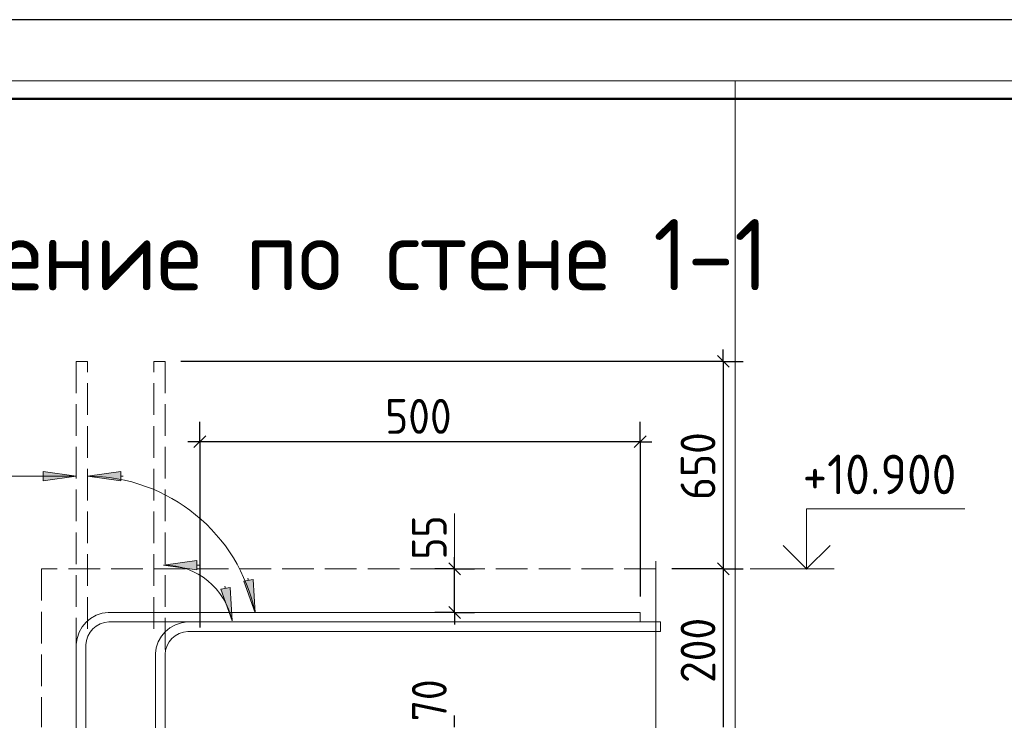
# Model space of a CAD drawing. Header units: millimetres. Extents: x 0 to 50412, y -12 to 35652.
# Tile 10 of 24: x 6057 to 13518, y 30330 to 35640. Entities that reach past the tile are written whole.
import ezdxf

# ---------------------------------------------------------------- set-up
doc = ezdxf.new("R2010")
doc.units = ezdxf.units.MM
doc.linetypes.add('______2', pattern=[324, 240, -84])
for name, color, linetype, lineweight in [('Standard', 7, 'Continuous', 25), ('ЖБ Перекрытие верхний уровень', 7, 'Continuous', 35), ('Заголовок чертежа', 7, 'Continuous', 25), ('Примечания', 7, 'Continuous', 13)]:
    doc.layers.add(name, color=color, linetype=linetype, lineweight=lineweight)
doc.layers.add('Размерная выноска', color=7, linetype='Continuous')
doc.layers.add('Стена фоновая арматура Х1', color=7, linetype='______2', true_color=0xa0a0a0)
doc.styles.add('ISOCPEUR', font='txt')

msp = doc.modelspace()

# ---------------------------------------------------------------- hatches: boundary and pattern name
at = {"layer": 'Примечания', "linetype": 'Continuous', "lineweight": 13, "transparency": 33554687}
for points in [[(6234.2, 32144.4), (6486.2, 32180.4), (6234.2, 32216.4)], [(6822.2, 32216.4), (6570.2, 32180.4), (6822.2, 32144.4)], [(7399.7, 31542.4), (7147.7, 31506.4), (7399.7, 31470.4)]]:
    msp.add_hatch(color=7, dxfattribs=at).paths.add_polyline_path(points)
for points in [[(7650.9, 31337.5), (7666.3, 31083.4), (7580.4, 31323)], [(7825.5, 31398.2), (7840.9, 31144.1), (7755, 31383.7)]]:
    msp.add_hatch(color=7, dxfattribs=at).paths.add_polyline_path(points, flags=16)

# ---------------------------------------------------------------- linework, layer by layer
at = {"layer": 'Standard', "color": 254, "linetype": 'Continuous', "lineweight": 13, "true_color": 0xc4c4ff, "transparency": 33554687}
msp.add_line((11478.2, 23597.4), (11478.2, 35176.2), dxfattribs=at)
at = {"layer": 'Standard', "color": 7, "linetype": 'Continuous', "lineweight": -3, "transparency": 33554687}
for p, q in [((11389.1, 33050.4), (11389.1, 33140.4)), ((11389.1, 33050.4), (7278.2, 33050.4)), ((11389.1, 33050.4), (11239.1, 33050.4)), ((11389.1, 33050.4), (11539.1, 33050.4)), ((7422.2, 32441.7), (7422.2, 32591.7)), ((10758.2, 32441.7), (10758.2, 32591.7)), ((7422.2, 32441.7), (7332.2, 32441.7)), ((7422.2, 32441.7), (7422.2, 32291.7)), ((7422.2, 32441.7), (7422.2, 31034.5)), ((10758.2, 32441.7), (7422.2, 32441.7)), ((10758.2, 32441.7), (10758.2, 32291.7)), ((10758.2, 32441.7), (10758.2, 31267.5)), ((10758.2, 32441.7), (10848.2, 32441.7)), ((9353, 31477.5), (9353, 31567.5)), ((9353, 31477.5), (9203, 31477.5)), ((9353, 31477.5), (9503, 31477.5)), ((9353, 31477.5), (9353, 31477.5)), ((11389.1, 31477.5), (11239.1, 31477.5)), ((11389.1, 31477.5), (11539.1, 31477.5)), ((11389.1, 31477.5), (11389.1, 30277.5)), ((9353, 31147.5), (9203, 31147.5)), ((9353, 31147.5), (9503, 31147.5)), ((9353, 31147.5), (9353, 31147.5)), ((9353, 31147.5), (9353, 31057.5)), ((9353, 30277.5), (9353, 30367.5))]:
    msp.add_line(p, q, dxfattribs=at)
at = {"layer": 'Standard', "color": 7, "linetype": 'Continuous', "lineweight": 25, "transparency": 33554687}
for p, q in [((11344.1, 33095.4), (11434.1, 33005.4)), ((7467.2, 32486.7), (7377.2, 32396.7)), ((10803.2, 32486.7), (10713.2, 32396.7)), ((9398, 31432.5), (9308, 31522.5)), ((11344.1, 31522.5), (11434.1, 31432.5)), ((9398, 31102.5), (9308, 31192.5))]:
    msp.add_line(p, q, dxfattribs=at)
at = {"layer": 'Standard', "color": 7, "linetype": 'Continuous', "lineweight": 13, "transparency": 33554687}
for p, q in [((9353, 31477.5), (9353, 31897.5)), ((11593.1, 31477.5), (12229.1, 31477.5))]:
    msp.add_line(p, q, dxfattribs=at)
at = {"layer": 'Standard', "color": 7, "linetype": 'Continuous', "lineweight": 25, "transparency": 33554687}
msp.add_lwpolyline([(0, 0), (50400, 0), (50400, 35640), (0, 35640), (0, 0)], close=True, dxfattribs=at)
at = {"layer": 'Standard', "color": 7, "linetype": 'Continuous', "lineweight": 13, "transparency": 33554687}
for points in [[(24212.4, 35176.2), (0, 35176.2), (0, 23597.4), (24212.4, 23597.4), (24212.4, 35176.2)], [(12019.9, 31477.5), (12019.9, 31933.5), (13219.9, 31933.5)]]:
    msp.add_lwpolyline(points, dxfattribs=at)
at = {"layer": 'Standard', "color": 7, "linetype": 'Continuous', "lineweight": 50, "transparency": 33554687}
msp.add_lwpolyline([(2400, 35040), (49800, 35040), (49800, 600), (2400, 600), (2400, 35040)], close=True, dxfattribs=at)
at = {"layer": 'Standard', "color": 7, "linetype": 'Continuous', "lineweight": -3, "transparency": 33554687}
for points in [[(11389.1, 33050.4), (11389.1, 31880), (11389.1, 31880), (11389.1, 31477.5)], [(9353, 31147.5), (9353, 31427.7), (9353, 31427.7), (9353, 31477.5)], [(11389.1, 31477.5), (11368.7, 31477.5), (11368.7, 31477.5), (11368.7, 31477.5), (11368.7, 31477.5), (11368.7, 31477.5), (11368.7, 31477.5), (11368.7, 31477.5), (11368.7, 31477.5), (11368.7, 31477.5), (11368.7, 31477.5), (10998.2, 31477.5)]]:
    msp.add_lwpolyline(points, dxfattribs=at)
at = {"layer": 'Standard', "color": 7, "linetype": 'Continuous', "lineweight": 35, "transparency": 33554687}
msp.add_lwpolyline([(11841.7, 31655.7), (12019.9, 31477.5), (12198.1, 31655.7)], dxfattribs=at)
at = {"layer": 'ЖБ Перекрытие верхний уровень', "color": 7, "linetype": '______2', "lineweight": 18, "transparency": 33554687}
for p, q in [((6222.2, 31477.5), (6222.2, 30277.5)), ((10878.2, 31477.5), (6222.2, 31477.5))]:
    msp.add_line(p, q, dxfattribs=at)
at = {"layer": 'Примечания', "color": 7, "linetype": '______2', "lineweight": 13, "transparency": 33554687}
for p, q in [((6570.2, 33050.4), (6486.2, 33050.4)), ((6486.2, 33050.4), (6486.2, 30830.4)), ((6570.2, 31024.5), (6570.2, 33050.4)), ((7074.2, 31024.5), (7074.2, 33050.4)), ((7074.2, 33050.4), (7158.2, 33050.4)), ((7158.2, 33050.4), (7158.2, 30830.4))]:
    msp.add_line(p, q, dxfattribs=at)
at = {"layer": 'Примечания', "color": 7, "linetype": 'Continuous', "lineweight": 13, "transparency": 33554687}
for p, q in [((3071.1, 32180.4), (6486.2, 32180.4)), ((6234.2, 32180.4), (6216.2, 32180.4)), ((6486.2, 32180.4), (6234.2, 32216.4)), ((6234.2, 32216.4), (6234.2, 32144.4)), ((6234.2, 32144.4), (6486.2, 32180.4)), ((6486.2, 32180.4), (6486.2, 32180.4)), ((6486.2, 32180.4), (6486.2, 32180.4)), ((6486.2, 32180.4), (6486.2, 32180.4)), ((6822.2, 32216.4), (6570.2, 32180.4)), ((6570.2, 32180.4), (6570.2, 32180.4)), ((6570.2, 32180.4), (6570.2, 32180.4)), ((6570.2, 32180.4), (6570.2, 32180.4)), ((6570.2, 32180.4), (6822.2, 32144.4)), ((6822.2, 32144.4), (6822.2, 32216.4)), ((6822.2, 32180.4), (6840.2, 32180.4)), ((7399.7, 31542.4), (7147.7, 31506.4)), ((7147.7, 31506.4), (7147.7, 31506.4)), ((7147.7, 31506.4), (7147.7, 31506.4)), ((7147.7, 31506.4), (7147.7, 31506.4)), ((7147.7, 31506.4), (7399.7, 31470.4)), ((7399.7, 31470.4), (7399.7, 31542.4)), ((7399.7, 31506.4), (7417.7, 31506.4)), ((7580.4, 31323), (7650.9, 31337.5)), ((7615.6, 31330.3), (7612, 31347.9)), ((7650.9, 31337.5), (7666.3, 31083.4)), ((7755, 31383.7), (7825.5, 31398.2)), ((7840.9, 31144.1), (7755, 31383.7)), ((7790.2, 31390.9), (7786.6, 31408.6)), ((7825.5, 31398.2), (7840.9, 31144.1)), ((7666.3, 31083.4), (7580.4, 31323)), ((7840.9, 31144.1), (7840.9, 31144.1)), ((7840.9, 31144.1), (7840.9, 31144.1)), ((7840.9, 31144.1), (7840.9, 31144.1)), ((7666.3, 31083.4), (7666.3, 31083.4)), ((7666.3, 31083.4), (7666.3, 31083.4)), ((7666.3, 31083.4), (7666.3, 31083.4))]:
    msp.add_line(p, q, dxfattribs=at)
for centre, radius in [((6570.2, 30883.2), 1297.2), ((7147.7, 30976.9), 529.4)]:
    msp.add_arc(centre, radius, 11.60302, 90, dxfattribs=at)
at = {"layer": 'Размерная выноска', "color": 7, "linetype": 'Continuous', "lineweight": 13, "transparency": 33554687}
msp.add_line((10878.2, 31537.5), (10878.2, 30217.5), dxfattribs=at)
at = {"layer": 'Стена фоновая арматура Х1', "color": 7, "linetype": 'Continuous', "lineweight": 18, "transparency": 33554687}
for points in [[(6486.2, 23597.4), (6486.2, 30907.4), (6492.3, 30951.3), (6507.4, 30997.1), (6530.9, 31039.2), (6559.9, 31073.8), (6594.5, 31102.8), (6636.6, 31126.3), (6682.4, 31141.4), (6726.3, 31147.5), (10758.2, 31147.5), (10758.2, 31075.5), (6731.3, 31075.5), (6698.7, 31071), (6665.8, 31060.1), (6635.6, 31043.2), (6611, 31022.7), (6590.5, 30998.1), (6573.6, 30967.9), (6562.7, 30935), (6558.2, 30902.4), (6558.2, 23597.4)], [(7086.2, 23597.4), (7086.2, 30835.4), (7092.3, 30879.3), (7107.4, 30925.1), (7130.9, 30967.2), (7159.9, 31001.8), (7194.5, 31030.8), (7236.6, 31054.3), (7282.4, 31069.4), (7326.3, 31075.5), (10914.2, 31075.5), (10914.2, 31003.5), (7331.3, 31003.5), (7298.7, 30999), (7265.8, 30988.1), (7235.6, 30971.2), (7211, 30950.7), (7190.5, 30926.1), (7173.6, 30895.9), (7162.7, 30863), (7158.2, 30830.4), (7158.2, 23597.4)]]:
    msp.add_lwpolyline(points, dxfattribs=at)

# ---------------------------------------------------------------- texts
at = {"layer": 'Standard', "color": 7, "linetype": 'Continuous', "lineweight": 25, "transparency": 33554687, "attachment_point": 7, "style": 'ISOCPEUR'}
for s, insert, char_height, width in [('\\W0.91;500', (8826.2, 32501.7), 264, 674.377), ('\\W0.91;+10.900', (11989.9, 32043.5), 300, 1426.189)]:
    msp.add_mtext(s, dxfattribs=dict(at, insert=insert, char_height=char_height, width=width))
at = {"layer": 'Standard', "color": 7, "linetype": 'Continuous', "lineweight": 25, "transparency": 33554687, "char_height": 264, "attachment_point": 7, "rotation": 90, "style": 'ISOCPEUR'}
for s, insert, width in [('\\W0.91;650', (11329.1, 32000), 674.395), ('\\W0.87;55', (9293, 31547.9), 484.709), ('\\W0.91;200', (11329.1, 30613.5), 674.377), ('\\W0.87;70', (9293, 30322.5), 484.718)]:
    msp.add_mtext(s, dxfattribs=dict(at, insert=insert, width=width))
at = {"layer": 'Заголовок чертежа', "color": 7, "linetype": 'Continuous', "lineweight": 50, "transparency": 33554687, "insert": (4847.3, 33588.8), "char_height": 540, "width": 7490.687, "attachment_point": 7, "style": 'ISOCPEUR'}
msp.add_mtext('\\W0.96;Сечение по стене 1-1', dxfattribs=at)

doc.saveas('drawing.dxf')
